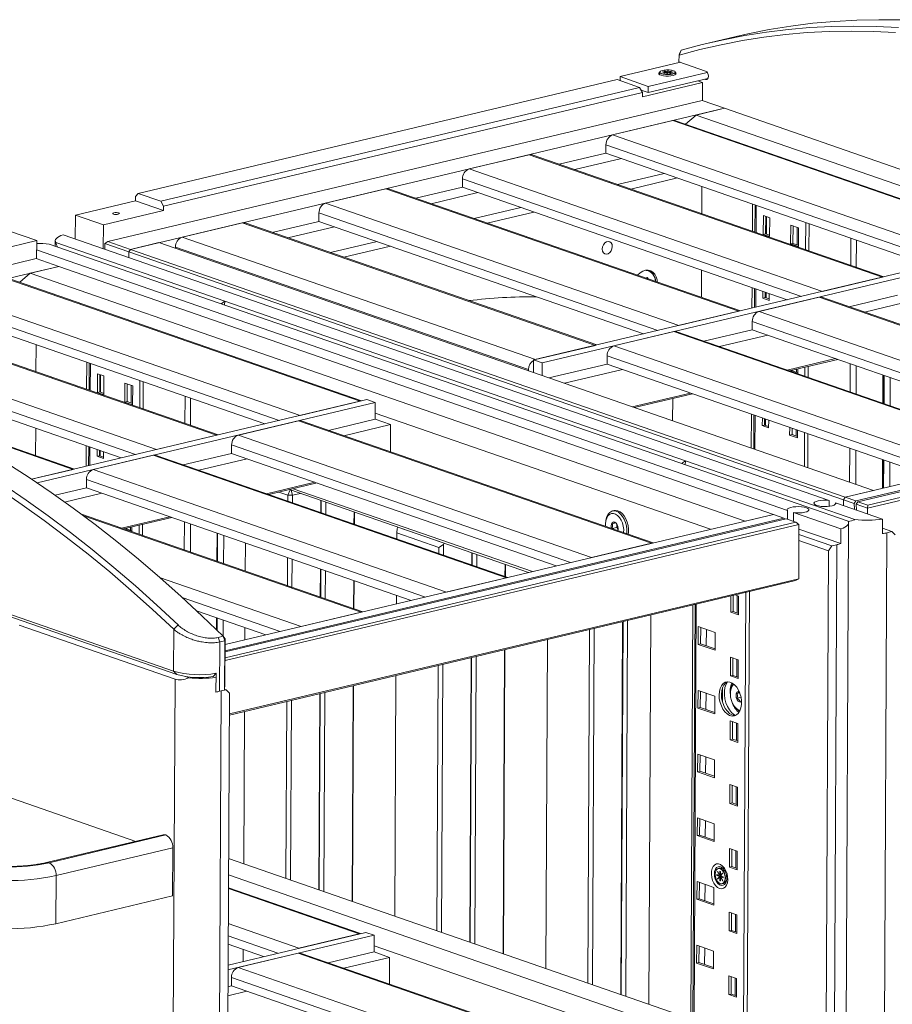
# Model space of a CAD drawing. Header units: millimetres. Extents: x 0 to 420, y 0 to 297.
# Tile 87 of 131: x 285 to 301, y 125 to 143. Entities that reach past the tile are written whole.
import ezdxf

# ---------------------------------------------------------------- set-up
doc = ezdxf.new("R2010")
doc.units = ezdxf.units.MM

msp = doc.modelspace()

# ---------------------------------------------------------------- linework, layer by layer
at = {"color": 7, "linetype": 'Continuous', "lineweight": 18}
for p, q in [((298.431, 143.106), (297.942, 142.989)), ((297.383, 142.761), (297.424, 142.853)), ((297.392, 142.794), (297.383, 142.761)), ((297.392, 142.794), (297.424, 142.853)), ((297.409, 142.632), (296.303, 142.37)), ((297.383, 142.761), (297.382, 142.641)), ((297.382, 142.641), (297.871, 142.472)), ((296.818, 142.191), (297.901, 142.448)), ((297.026, 142.45), (297.026, 142.416)), ((297.037, 142.466), (297.033, 142.463)), ((297.156, 142.454), (297.071, 142.457)), ((297.071, 142.457), (297.071, 142.456)), ((297.071, 142.456), (297.071, 142.457)), ((297.071, 142.456), (297.156, 142.453)), ((297.156, 142.453), (297.097, 142.439)), ((297.097, 142.439), (297.11, 142.435)), ((297.122, 142.475), (297.107, 142.471)), ((297.107, 142.471), (297.156, 142.454)), ((297.11, 142.435), (297.169, 142.449)), ((297.172, 142.458), (297.122, 142.475)), ((297.122, 142.466), (297.122, 142.475)), ((297.156, 142.454), (297.156, 142.446)), ((297.156, 142.446), (297.156, 142.453)), ((297.169, 142.449), (297.162, 142.424)), ((297.162, 142.424), (297.166, 142.424)), ((297.166, 142.424), (297.173, 142.449)), ((297.169, 142.449), (297.169, 142.435)), ((297.179, 142.482), (297.172, 142.458)), ((297.172, 142.444), (297.172, 142.458)), ((297.173, 142.449), (297.223, 142.431)), ((297.176, 142.452), (297.174, 142.448)), ((297.176, 142.458), (297.183, 142.482)), ((297.235, 142.472), (297.176, 142.458)), ((297.176, 142.458), (297.176, 142.448)), ((297.183, 142.482), (297.179, 142.482)), ((297.179, 142.469), (297.179, 142.482)), ((297.238, 142.435), (297.188, 142.452)), ((297.188, 142.452), (297.274, 142.45)), ((297.188, 142.452), (297.188, 142.443)), ((297.189, 142.453), (297.248, 142.467)), ((297.274, 142.451), (297.189, 142.453)), ((297.189, 142.452), (297.189, 142.453)), ((297.223, 142.431), (297.238, 142.435)), ((297.248, 142.467), (297.235, 142.472)), ((297.235, 142.464), (297.235, 142.472)), ((297.274, 142.45), (297.274, 142.451)), ((297.312, 142.461), (297.308, 142.465)), ((297.318, 142.414), (297.318, 142.449)), ((296.249, 142.315), (287.466, 140.23)), ((296.249, 142.315), (296.661, 142.172)), ((296.303, 142.37), (296.302, 142.297)), ((296.303, 142.37), (296.818, 142.191)), ((297.814, 142.263), (296.712, 142.001)), ((296.817, 142.076), (297.913, 142.336)), ((297.728, 142.292), (297.814, 142.263)), ((297.812, 141.93), (297.814, 142.263)), ((297.87, 142.319), (297.858, 142.323)), ((287.878, 140.087), (296.661, 142.172)), ((296.712, 142.078), (287.929, 139.993)), ((296.661, 142.172), (296.712, 142.078)), ((296.689, 142.12), (296.817, 142.076)), ((296.712, 142.001), (296.712, 142.078)), ((296.818, 142.191), (296.817, 142.076)), ((297.805, 141.932), (286.91, 139.346)), ((298.217, 141.789), (297.805, 141.932)), ((298.217, 141.789), (287.322, 139.203)), ((297.697, 141.666), (298.217, 141.789)), ((298.217, 141.789), (311.326, 137.245)), ((297.268, 141.564), (296.166, 141.302)), ((297.268, 141.564), (303.746, 139.318)), ((303.773, 139.325), (297.32, 141.562)), ((297.697, 141.666), (297.503, 141.499)), ((310.806, 137.121), (297.697, 141.666)), ((296.166, 141.302), (302.644, 139.057)), ((296.042, 140.967), (295.187, 140.764)), ((296.043, 141.12), (296.042, 140.967)), ((296.042, 140.967), (301.996, 138.903)), ((294.636, 140.939), (293.534, 140.678)), ((294.636, 140.939), (301.114, 138.694)), ((301.141, 138.7), (294.688, 140.937)), ((296.326, 140.869), (295.471, 140.666)), ((293.534, 140.678), (300.012, 138.432)), ((293.411, 140.495), (293.41, 140.342)), ((297.112, 140.596), (296.257, 140.393)), ((297.353, 140.513), (296.498, 140.31)), ((292.004, 140.315), (290.902, 140.053)), ((292.004, 140.315), (298.482, 138.069)), ((298.509, 138.075), (292.056, 140.312)), ((293.41, 140.342), (292.555, 140.139)), ((293.694, 140.244), (292.839, 140.041)), ((293.41, 140.342), (299.364, 138.278)), ((297.801, 139.858), (297.804, 140.356)), ((287.413, 140.095), (286.312, 139.833)), ((287.414, 140.172), (287.413, 140.095)), ((287.413, 140.095), (287.928, 139.916)), ((287.466, 140.23), (287.414, 140.172)), ((287.466, 140.23), (287.878, 140.087)), ((287.929, 139.993), (287.878, 140.087)), ((287.928, 139.916), (286.827, 139.655)), ((287.929, 139.993), (287.928, 139.916)), ((290.902, 140.053), (297.38, 137.807)), ((294.48, 139.971), (293.625, 139.769)), ((294.721, 139.888), (293.866, 139.685)), ((298.731, 140.035), (298.728, 139.536)), ((298.777, 140.019), (298.774, 139.521)), ((286.312, 139.833), (286.309, 139.393)), ((286.312, 139.833), (286.827, 139.655)), ((290.778, 139.717), (289.923, 139.515)), ((290.779, 139.871), (290.778, 139.717)), ((290.778, 139.717), (296.732, 137.654)), ((298.928, 139.478), (298.93, 139.823)), ((298.93, 139.823), (299.046, 139.782)), ((298.971, 139.488), (298.973, 139.808)), ((298.986, 139.803), (298.985, 139.483)), ((299.046, 139.782), (299.044, 139.438)), ((285.087, 139.543), (285.603, 139.364)), ((286.827, 139.655), (286.824, 139.215)), ((289.372, 139.69), (288.27, 139.428)), ((289.372, 139.69), (295.85, 137.444)), ((295.877, 137.451), (289.424, 139.688)), ((291.062, 139.619), (290.207, 139.416)), ((299.43, 139.304), (299.432, 139.649)), ((299.432, 139.649), (299.574, 139.599)), ((299.473, 139.314), (299.475, 139.634)), ((299.549, 139.608), (299.547, 139.288)), ((299.574, 139.599), (299.572, 139.255)), ((299.768, 139.676), (299.765, 139.177)), ((285.603, 139.364), (284.501, 139.103)), ((285.601, 139.031), (285.603, 139.364)), ((285.943, 139.36), (285.943, 139.261)), ((286.086, 139.471), (300.138, 134.599)), ((286.91, 139.346), (286.853, 139.309)), ((286.91, 139.346), (287.322, 139.203)), ((288.27, 139.428), (294.748, 137.183)), ((291.848, 139.347), (290.993, 139.144)), ((303.868, 139.348), (294.717, 137.176)), ((298.971, 139.488), (298.928, 139.478)), ((299.044, 139.438), (298.928, 139.478)), ((299.044, 139.463), (298.971, 139.488)), ((300.531, 138.911), (300.534, 139.41)), ((300.637, 139.374), (300.634, 138.876)), ((285.602, 139.192), (299.373, 134.418)), ((285.83, 139.3), (288.933, 138.224)), ((285.953, 139.329), (289.056, 138.253)), ((287.291, 139.157), (286.853, 139.309)), ((286.853, 139.205), (286.853, 139.309)), ((287.291, 139.157), (287.29, 139.053)), ((287.322, 139.203), (287.291, 139.157)), ((300.4, 134.613), (287.291, 139.157)), ((287.842, 139.327), (287.322, 139.203)), ((287.322, 139.203), (300.431, 134.659)), ((300.951, 134.782), (287.842, 139.327)), ((288.147, 139.246), (294.625, 137)), ((288.147, 139.246), (288.147, 139.221)), ((292.089, 139.263), (291.234, 139.06)), ((304.023, 139.294), (294.872, 137.122)), ((299.473, 139.314), (299.43, 139.304)), ((299.572, 139.255), (299.43, 139.304)), ((299.572, 139.28), (299.473, 139.314)), ((285.594, 139.034), (279.369, 137.556)), ((286.006, 138.891), (285.594, 139.034)), ((286.006, 138.891), (279.922, 137.447)), ((285.485, 138.767), (286.006, 138.891)), ((286.006, 138.891), (299.115, 134.346)), ((297.793, 138.323), (297.796, 138.822)), ((285.057, 138.666), (291.534, 136.42)), ((291.561, 136.426), (285.109, 138.663)), ((285.485, 138.767), (285.291, 138.6)), ((298.595, 134.223), (285.485, 138.767)), ((296.791, 138.683), (296.784, 138.673)), ((296.825, 138.659), (296.799, 138.685)), ((301.114, 138.694), (300.012, 138.432)), ((298.723, 138.5), (298.721, 138.126)), ((298.769, 138.485), (298.767, 138.137)), ((283.955, 138.404), (290.433, 136.159)), ((289.056, 138.253), (288.984, 138.207)), ((289.049, 138.184), (289.056, 138.253)), ((289.056, 138.253), (297.503, 135.325)), ((299.952, 138.328), (298.85, 138.066)), ((298.922, 138.309), (298.923, 138.431)), ((298.965, 138.32), (298.922, 138.309)), ((299.038, 138.269), (298.922, 138.309)), ((298.965, 138.32), (298.965, 138.416)), ((299.038, 138.294), (298.965, 138.32)), ((298.979, 138.412), (298.979, 138.315)), ((299.039, 138.391), (299.038, 138.269)), ((299.952, 138.328), (306.429, 136.082)), ((306.457, 136.089), (300.004, 138.326)), ((301.389, 138.363), (300.503, 138.153)), ((301.672, 138.265), (300.787, 138.054)), ((288.933, 138.224), (297.381, 135.296)), ((282.425, 138.041), (288.902, 135.795)), ((288.929, 135.802), (282.477, 138.039)), ((283.831, 138.068), (289.784, 136.005)), ((298.482, 138.069), (297.38, 137.807)), ((298.85, 138.066), (305.328, 135.821)), ((281.323, 137.779), (287.801, 135.534)), ((298.726, 137.731), (297.841, 137.521)), ((298.727, 137.884), (298.726, 137.731)), ((298.726, 137.731), (304.68, 135.667)), ((297.29, 137.696), (296.188, 137.434)), ((297.29, 137.696), (303.767, 135.45)), ((303.794, 135.457), (297.341, 137.694)), ((299.01, 137.633), (298.124, 137.422)), ((281.199, 137.444), (287.152, 135.38)), ((285.59, 136.959), (285.593, 137.458)), ((295.85, 137.444), (294.748, 137.183)), ((296.188, 137.434), (302.665, 135.189)), ((294.716, 136.944), (294.717, 137.176)), ((294.717, 137.176), (294.872, 137.122)), ((296.065, 137.252), (296.064, 137.099)), ((299.369, 136.991), (300.254, 137.201)), ((300.294, 137.187), (299.409, 136.977)), ((311.326, 137.245), (300.431, 134.659)), ((311.519, 137.178), (300.624, 134.592)), ((286.52, 137.136), (286.517, 136.638)), ((286.565, 137.121), (286.563, 136.622)), ((294.625, 137), (294.624, 136.975)), ((294.872, 137.122), (294.871, 136.89)), ((296.064, 137.099), (294.998, 136.846)), ((296.347, 137.001), (295.281, 136.748)), ((296.064, 137.099), (302.017, 135.035)), ((299.461, 136.977), (299.461, 136.99)), ((299.536, 137.007), (299.535, 136.951)), ((299.56, 137.013), (299.56, 136.925)), ((299.754, 137.059), (299.753, 136.858)), ((300.519, 136.592), (300.522, 137.108)), ((300.632, 136.553), (300.634, 137.069)), ((311.558, 137.164), (300.663, 134.578)), ((311.794, 137.062), (300.838, 134.461)), ((300.843, 134.516), (311.738, 137.102)), ((286.717, 136.579), (286.719, 136.924)), ((286.719, 136.924), (286.835, 136.884)), ((286.76, 136.59), (286.761, 136.909)), ((286.775, 136.905), (286.773, 136.585)), ((286.835, 136.884), (286.833, 136.539)), ((299.418, 136.974), (299.418, 136.979)), ((299.461, 136.977), (299.43, 136.97)), ((299.56, 136.943), (299.461, 136.977)), ((301.12, 136.384), (301.123, 136.9)), ((301.132, 136.897), (301.129, 136.38)), ((301.143, 136.376), (301.146, 136.892)), ((301.256, 136.337), (301.258, 136.853)), ((287.219, 136.405), (287.221, 136.75)), ((287.221, 136.75), (287.363, 136.701)), ((287.262, 136.416), (287.264, 136.735)), ((287.338, 136.71), (287.336, 136.39)), ((287.363, 136.701), (287.361, 136.356)), ((287.556, 136.777), (287.554, 136.279)), ((291.657, 136.449), (285.509, 134.99)), ((286.76, 136.59), (286.717, 136.579)), ((286.833, 136.539), (286.717, 136.579)), ((286.833, 136.564), (286.76, 136.59)), ((288.32, 136.013), (288.323, 136.511)), ((288.426, 136.476), (288.423, 135.977)), ((291.657, 136.449), (291.811, 136.396)), ((296.526, 136.316), (297.592, 136.569)), ((297.632, 136.555), (296.566, 136.302)), ((297.266, 136.06), (297.268, 136.469)), ((273.843, 136.419), (288.111, 131.472)), ((288.172, 131.41), (273.904, 136.357)), ((291.811, 136.396), (285.609, 134.923)), ((287.262, 136.416), (287.219, 136.405)), ((287.361, 136.356), (287.219, 136.405)), ((287.361, 136.381), (287.262, 136.416)), ((291.534, 136.42), (290.433, 136.159)), ((291.811, 136.396), (291.81, 136.089)), ((286.297, 135.177), (283.577, 136.12)), ((291.81, 136.089), (290.955, 135.886)), ((291.81, 136.204), (297.96, 134.072)), ((291.81, 136.089), (292.093, 135.991)), ((298.711, 136.181), (298.708, 135.56)), ((298.757, 136.165), (298.753, 135.544)), ((298.91, 135.973), (298.911, 136.112)), ((298.953, 135.983), (298.953, 136.097)), ((298.967, 136.092), (298.967, 135.978)), ((285.582, 135.425), (285.585, 135.923)), ((290.403, 136.061), (289.302, 135.8)), ((290.403, 136.061), (296.881, 133.816)), ((296.908, 133.822), (290.455, 136.059)), ((292.093, 135.991), (291.238, 135.788)), ((292.093, 135.991), (292.09, 135.492)), ((298.953, 135.983), (298.91, 135.973)), ((299.026, 135.933), (298.91, 135.973)), ((299.026, 135.958), (298.953, 135.983)), ((299.027, 136.072), (299.026, 135.933)), ((299.412, 135.799), (299.413, 135.938)), ((299.455, 135.809), (299.456, 135.923)), ((288.902, 135.795), (287.801, 135.534)), ((289.302, 135.8), (295.779, 133.554)), ((299.455, 135.809), (299.412, 135.799)), ((299.554, 135.749), (299.412, 135.799)), ((299.554, 135.774), (299.455, 135.809)), ((299.53, 135.897), (299.529, 135.783)), ((299.555, 135.889), (299.554, 135.749)), ((299.748, 135.822), (299.744, 135.2)), ((286.512, 135.602), (286.51, 135.227)), ((286.557, 135.586), (286.556, 135.238)), ((289.178, 135.618), (289.178, 135.464)), ((300.511, 134.935), (300.514, 135.556)), ((287.741, 135.429), (286.639, 135.168)), ((286.711, 135.411), (286.711, 135.533)), ((286.754, 135.421), (286.711, 135.411)), ((286.827, 135.371), (286.711, 135.411)), ((286.754, 135.421), (286.754, 135.518)), ((286.827, 135.396), (286.754, 135.421)), ((286.768, 135.513), (286.767, 135.416)), ((286.827, 135.493), (286.827, 135.371)), ((287.741, 135.429), (294.218, 133.184)), ((294.245, 133.19), (287.792, 135.427)), ((289.178, 135.464), (288.292, 135.254)), ((289.461, 135.366), (288.575, 135.156)), ((289.178, 135.464), (295.131, 133.4)), ((300.623, 134.896), (300.626, 135.517)), ((297.381, 135.296), (300.484, 134.22)), ((297.503, 135.325), (297.431, 135.278)), ((297.497, 135.256), (297.503, 135.325)), ((297.503, 135.325), (300.606, 134.249)), ((301.112, 134.82), (301.115, 135.348)), ((301.124, 135.344), (301.121, 134.822)), ((301.135, 134.826), (301.138, 135.34)), ((301.248, 134.852), (301.25, 135.301)), ((286.27, 135.171), (285.509, 134.99)), ((286.639, 135.168), (293.116, 132.922)), ((286.515, 134.832), (285.94, 134.696)), ((286.516, 134.986), (286.515, 134.832)), ((286.515, 134.832), (292.468, 132.769)), ((289.82, 134.724), (290.706, 134.935)), ((290.745, 134.921), (289.86, 134.711)), ((286.798, 134.734), (286.115, 134.572)), ((290.044, 134.754), (290.21, 134.697)), ((290.21, 134.697), (290.209, 134.59)), ((290.21, 134.697), (290.25, 134.796)), ((290.21, 134.697), (290.294, 134.695)), ((290.25, 134.796), (290.237, 134.8)), ((290.237, 134.8), (294.622, 133.28)), ((290.27, 134.789), (290.294, 134.695)), ((290.294, 134.695), (290.293, 134.56)), ((290.294, 134.695), (290.441, 134.729)), ((294.693, 133.296), (290.307, 134.817)), ((300.4, 134.613), (300.431, 134.659)), ((300.951, 134.782), (300.431, 134.659)), ((300.431, 134.659), (300.624, 134.592)), ((290.813, 134.6), (290.812, 134.38)), ((290.82, 134.598), (290.819, 134.378)), ((290.905, 134.569), (290.904, 134.349)), ((300.137, 134.494), (300.138, 134.599)), ((300.25, 134.56), (301.116, 134.26)), ((300.25, 134.56), (300.25, 134.532)), ((300.4, 134.509), (300.4, 134.613)), ((300.595, 134.545), (300.4, 134.613)), ((300.624, 134.592), (300.595, 134.545)), ((300.595, 134.545), (300.601, 134.439)), ((300.634, 134.532), (300.663, 134.578)), ((300.838, 134.461), (300.634, 134.532)), ((300.64, 134.425), (300.634, 134.532)), ((300.663, 134.578), (300.843, 134.516)), ((300.838, 134.461), (300.843, 134.516)), ((291.583, 132.558), (286.423, 134.347)), ((287.157, 134.092), (288.043, 134.303)), ((288.083, 134.289), (287.197, 134.079)), ((299.115, 134.346), (289.06, 131.96)), ((291.424, 134.389), (291.422, 134.169)), ((291.431, 134.386), (291.43, 134.166)), ((296.194, 134.415), (296.163, 134.408)), ((298.595, 134.223), (299.115, 134.346)), ((299.308, 134.279), (299.115, 134.346)), ((299.372, 134.257), (299.373, 134.418)), ((299.485, 134.379), (299.484, 134.218)), ((299.485, 134.379), (300.351, 134.079)), ((300.838, 134.461), (300.837, 134.357)), ((287.324, 134.109), (287.324, 134.053)), ((287.349, 134.115), (287.349, 134.026)), ((287.543, 134.161), (287.542, 133.959)), ((288.308, 133.694), (288.311, 134.21)), ((288.421, 133.655), (288.423, 134.171)), ((289.059, 131.719), (299.527, 134.203)), ((299.583, 134.163), (289.059, 131.665)), ((299.308, 134.279), (289.06, 131.847)), ((299.347, 134.266), (289.06, 131.824)), ((292.229, 134.11), (292.213, 134.087)), ((293.078, 133.815), (292.229, 134.11)), ((296.048, 134.263), (296.042, 134.236)), ((296.241, 134.107), (296.155, 134.087)), ((296.221, 134.189), (296.158, 134.174)), ((296.243, 134.169), (296.241, 134.107)), ((296.241, 134.107), (296.266, 134.075)), ((299.327, 134.261), (299.308, 134.279)), ((299.527, 134.203), (299.347, 134.266)), ((299.583, 134.163), (299.527, 134.203)), ((299.583, 134.163), (299.578, 133.167)), ((300.378, 111.971), (300.493, 134.189)), ((301.116, 134.26), (301.115, 133.992)), ((287.207, 134.075), (287.207, 134.081)), ((287.25, 134.079), (287.218, 134.071)), ((287.25, 134.079), (287.25, 134.091)), ((287.349, 134.044), (287.25, 134.079)), ((288.909, 133.485), (288.911, 134.002)), ((288.921, 133.998), (288.918, 133.482)), ((289.031, 133.443), (289.033, 133.959)), ((292.206, 134.005), (292.205, 133.898)), ((292.213, 134.087), (292.206, 134.005)), ((292.206, 134.005), (292.978, 133.737)), ((296.155, 134.087), (296.162, 134.081)), ((300.186, 133.769), (299.582, 133.978)), ((299.583, 134.076), (300.349, 133.81)), ((300.351, 134.079), (300.349, 133.81)), ((301.288, 134.03), (301.115, 134.09)), ((301.288, 134.03), (301.196, 134.008)), ((301.349, 133.968), (301.288, 134.03)), ((289.431, 133.821), (289.428, 133.305)), ((292.978, 133.737), (293.063, 133.792)), ((293.063, 133.792), (293.062, 133.6)), ((293.063, 133.792), (293.078, 133.815)), ((296.881, 133.816), (295.779, 133.554)), ((299.582, 133.866), (300.125, 133.677)), ((300.125, 133.677), (300.186, 133.769)), ((300.278, 133.79), (300.163, 111.572)), ((300.186, 133.769), (300.278, 133.79)), ((292.978, 133.737), (292.978, 133.63)), ((293.582, 133.64), (293.581, 133.421)), ((293.589, 133.638), (293.588, 133.418)), ((293.673, 133.609), (293.672, 133.389)), ((300.01, 111.612), (300.125, 133.677)), ((290.204, 133.554), (290.201, 133.037)), ((290.288, 133.524), (290.285, 133.008)), ((294.192, 133.429), (294.191, 133.209)), ((294.199, 133.426), (294.198, 133.207)), ((290.807, 133.345), (290.804, 132.828)), ((290.814, 133.342), (290.811, 132.826)), ((290.898, 133.313), (290.896, 132.796)), ((289.136, 130.689), (299.578, 133.167)), ((299.521, 133.131), (289.136, 130.666)), ((291.417, 133.133), (291.414, 132.617)), ((291.424, 133.13), (291.421, 132.614)), ((294.218, 133.184), (293.116, 132.922)), ((299.578, 133.167), (299.521, 133.131)), ((287.421, 128.352), (274.139, 132.957)), ((292.2, 132.862), (292.199, 132.705)), ((298.332, 132.553), (298.334, 132.849)), ((298.375, 132.563), (298.377, 132.859)), ((298.417, 132.869), (298.476, 132.848)), ((298.45, 132.857), (298.448, 132.538)), ((298.476, 132.848), (298.474, 132.504)), ((298.676, 132.93), (298.634, 124.742)), ((297.636, 132.683), (297.597, 125.101)), ((297.676, 132.693), (297.636, 125.088)), ((288.536, 132.577), (289.806, 132.137)), ((291.556, 132.552), (290.454, 132.29)), ((296.868, 132.501), (296.831, 125.367)), ((298.375, 132.563), (298.332, 132.553)), ((298.474, 132.504), (298.332, 132.553)), ((298.474, 132.529), (298.375, 132.563)), ((288.141, 131.326), (285.282, 132.317)), ((288.115, 132.24), (288.196, 132.319)), ((288.902, 132.227), (288.903, 132.449)), ((288.913, 132.446), (288.912, 132.217)), ((289.024, 132.107), (289.025, 132.407)), ((296.349, 132.378), (296.313, 125.546)), ((296.356, 132.379), (296.321, 125.544)), ((296.441, 132.399), (296.405, 125.514)), ((288.111, 131.472), (288.115, 132.24)), ((289.423, 132.269), (289.422, 132.045)), ((295.744, 132.234), (295.71, 125.755)), ((295.829, 132.254), (295.795, 125.726)), ((297.736, 131.963), (297.737, 132.289)), ((297.737, 132.289), (298.047, 132.182)), ((297.779, 131.973), (297.78, 132.274)), ((297.884, 132.238), (297.883, 131.937)), ((298.047, 132.182), (298.045, 131.856)), ((288.928, 132.089), (289.02, 132.111)), ((288.959, 132.008), (288.928, 132.089)), ((288.959, 132.008), (288.955, 131.103)), ((289.051, 132.03), (288.959, 132.008)), ((289.02, 132.111), (289.051, 132.03)), ((289.02, 132.111), (289.061, 132.062)), ((289.046, 131.124), (289.051, 132.03)), ((289.051, 132.03), (289.061, 132.062)), ((289.061, 132.062), (289.056, 131.233)), ((294.969, 132.05), (294.938, 126.023)), ((297.779, 131.973), (297.736, 131.963)), ((298.045, 131.856), (297.736, 131.963)), ((298.045, 131.881), (297.779, 131.973)), ((294.184, 131.864), (294.155, 126.294)), ((294.191, 131.865), (294.162, 126.292)), ((292.967, 131.575), (292.942, 126.715)), ((293.052, 131.595), (293.026, 126.686)), ((293.572, 131.718), (293.545, 126.506)), ((293.579, 131.72), (293.552, 126.503)), ((293.664, 131.74), (293.636, 126.474)), ((298.326, 131.384), (298.328, 131.729)), ((298.328, 131.729), (298.47, 131.68)), ((298.369, 131.394), (298.371, 131.714)), ((298.444, 131.689), (298.442, 131.369)), ((298.47, 131.68), (298.468, 131.335)), ((288.172, 131.41), (288.111, 131.472)), ((288.892, 131.434), (288.839, 131.375)), ((288.89, 131.089), (288.892, 131.434)), ((298.369, 131.394), (298.326, 131.384)), ((298.468, 131.36), (298.369, 131.394)), ((288.026, 109.261), (288.141, 131.326)), ((288.331, 131.373), (288.395, 131.351)), ((289.046, 131.124), (289.056, 131.233)), ((292.192, 131.391), (292.169, 126.983)), ((298.468, 131.335), (298.326, 131.384)), ((288.985, 131.11), (288.87, 108.891)), ((288.886, 131.091), (288.89, 131.089)), ((288.955, 131.103), (289.046, 131.124)), ((289.077, 131.132), (288.985, 131.11)), ((289.023, 109.004), (289.138, 131.07)), ((289.077, 131.132), (289.048, 131.142)), ((289.138, 131.07), (289.077, 131.132)), ((290.795, 131.059), (290.776, 127.466)), ((290.802, 131.061), (290.783, 127.463)), ((290.887, 131.081), (290.868, 127.434)), ((291.407, 131.205), (291.386, 127.254)), ((291.414, 131.206), (291.394, 127.252)), ((297.73, 130.795), (297.731, 131.12)), ((297.731, 131.12), (298.04, 131.013)), ((297.773, 130.805), (297.774, 131.106)), ((297.878, 131.07), (297.876, 130.769)), ((298.183, 131.173), (298.182, 130.901)), ((298.323, 131.062), (298.322, 131.098)), ((298.338, 131.157), (298.332, 131.13)), ((298.495, 131.076), (298.446, 131.065)), ((290.19, 130.916), (290.173, 127.675)), ((290.275, 130.936), (290.257, 127.645)), ((298.04, 131.013), (298.039, 130.688)), ((298.52, 130.993), (298.447, 130.976)), ((298.499, 130.915), (298.525, 130.927)), ((289.415, 130.732), (289.4, 127.943)), ((297.773, 130.805), (297.73, 130.795)), ((298.039, 130.688), (297.73, 130.795)), ((298.039, 130.713), (297.773, 130.805)), ((298.407, 130.817), (298.424, 130.796)), ((298.32, 130.216), (298.322, 130.561)), ((298.322, 130.561), (298.464, 130.512)), ((298.363, 130.226), (298.365, 130.546)), ((298.438, 130.521), (298.436, 130.201)), ((298.464, 130.512), (298.462, 130.167)), ((298.363, 130.226), (298.32, 130.216)), ((298.462, 130.167), (298.32, 130.216)), ((298.462, 130.192), (298.363, 130.226)), ((297.724, 129.626), (297.725, 129.952)), ((297.725, 129.952), (298.034, 129.845)), ((297.766, 129.637), (297.768, 129.937)), ((297.872, 129.901), (297.87, 129.601)), ((298.034, 129.845), (298.033, 129.519)), ((297.766, 129.637), (297.724, 129.626)), ((298.033, 129.519), (297.724, 129.626)), ((298.033, 129.544), (297.766, 129.637)), ((298.314, 129.048), (298.316, 129.392)), ((298.316, 129.392), (298.458, 129.343)), ((298.357, 129.058), (298.359, 129.377)), ((298.431, 129.352), (298.43, 129.032)), ((298.458, 129.343), (298.456, 128.998)), ((298.357, 129.058), (298.314, 129.048)), ((298.456, 128.998), (298.314, 129.048)), ((298.456, 129.023), (298.357, 129.058)), ((297.718, 128.458), (297.719, 128.784)), ((297.719, 128.784), (298.028, 128.676)), ((297.76, 128.468), (297.762, 128.769)), ((297.866, 128.733), (297.864, 128.432)), ((298.028, 128.676), (298.027, 128.351)), ((287.924, 128.472), (285.781, 127.963)), ((287.971, 128.469), (285.829, 127.96)), ((285.829, 127.96), (287.971, 128.469)), ((287.971, 128.469), (287.971, 128.469)), ((297.76, 128.468), (297.718, 128.458)), ((298.027, 128.351), (297.718, 128.458)), ((298.027, 128.376), (297.76, 128.468)), ((288.099, 128.232), (285.957, 127.724)), ((288.099, 128.232), (288.094, 127.351)), ((298.308, 127.879), (298.31, 128.224)), ((298.31, 128.224), (298.451, 128.175)), ((298.351, 127.889), (298.353, 128.209)), ((298.425, 128.184), (298.424, 127.864)), ((298.451, 128.175), (298.45, 127.83)), ((289.122, 128.039), (299.096, 124.582)), ((298.05, 127.787), (298.05, 127.784)), ((298.092, 127.801), (298.09, 127.798)), ((298.093, 127.799), (298.09, 127.798)), ((298.09, 127.798), (298.129, 127.727)), ((298.131, 127.729), (298.092, 127.801)), ((298.134, 127.864), (298.107, 127.857)), ((298.144, 127.798), (298.131, 127.803)), ((298.131, 127.803), (298.131, 127.729)), ((298.144, 127.724), (298.144, 127.798)), ((298.351, 127.889), (298.308, 127.879)), ((298.45, 127.83), (298.308, 127.879)), ((298.45, 127.855), (298.351, 127.889)), ((285.957, 127.724), (285.952, 126.843)), ((298.575, 124.458), (289.12, 127.736)), ((297.711, 127.29), (297.713, 127.615)), ((297.713, 127.615), (298.022, 127.508)), ((298.079, 127.744), (298.079, 127.725)), ((298.129, 127.727), (298.079, 127.744)), ((298.11, 127.732), (298.079, 127.725)), ((298.079, 127.725), (298.129, 127.708)), ((298.129, 127.708), (298.09, 127.663)), ((298.096, 127.664), (298.09, 127.663)), ((298.09, 127.663), (298.091, 127.66)), ((298.09, 127.613), (298.092, 127.611)), ((298.091, 127.66), (298.131, 127.704)), ((298.11, 127.733), (298.11, 127.732)), ((298.11, 127.732), (298.161, 127.714)), ((298.144, 127.73), (298.129, 127.727)), ((298.129, 127.708), (298.144, 127.711)), ((298.131, 127.704), (298.13, 127.63)), ((298.143, 127.633), (298.13, 127.63)), ((298.13, 127.63), (298.143, 127.626)), ((298.131, 127.729), (298.144, 127.732)), ((298.146, 127.708), (298.131, 127.704)), ((298.144, 127.711), (298.14, 127.706)), ((298.143, 127.626), (298.144, 127.7)), ((298.183, 127.769), (298.144, 127.724)), ((298.144, 127.732), (298.144, 127.731)), ((298.15, 127.726), (298.144, 127.724)), ((298.144, 127.711), (298.146, 127.711)), ((298.144, 127.7), (298.182, 127.628)), ((298.144, 127.7), (298.146, 127.7)), ((298.161, 127.706), (298.145, 127.702)), ((298.184, 127.63), (298.145, 127.702)), ((298.145, 127.702), (298.195, 127.685)), ((298.146, 127.721), (298.185, 127.766)), ((298.195, 127.704), (298.146, 127.721)), ((298.161, 127.714), (298.146, 127.711)), ((298.146, 127.711), (298.146, 127.708)), ((298.174, 127.71), (298.159, 127.706)), ((298.159, 127.706), (298.161, 127.706)), ((298.159, 127.705), (298.159, 127.706)), ((298.161, 127.714), (298.161, 127.707)), ((298.174, 127.71), (298.195, 127.702)), ((298.182, 127.628), (298.184, 127.63)), ((298.185, 127.766), (298.183, 127.769)), ((298.195, 127.685), (298.195, 127.704)), ((291.542, 126.662), (289.119, 127.502)), ((297.754, 127.3), (297.756, 127.6)), ((297.86, 127.564), (297.858, 127.264)), ((298.022, 127.508), (298.021, 127.182)), ((298.174, 127.573), (298.202, 127.58)), ((285.952, 126.843), (288.094, 127.351)), ((297.754, 127.3), (297.711, 127.29)), ((298.021, 127.182), (297.711, 127.29)), ((298.021, 127.207), (297.754, 127.3)), ((298.302, 126.711), (298.304, 127.056)), ((298.304, 127.056), (298.445, 127.006)), ((298.345, 126.721), (298.346, 127.041)), ((298.419, 127.015), (298.418, 126.696)), ((298.445, 127.006), (298.444, 126.662)), ((298.345, 126.721), (298.302, 126.711)), ((298.444, 126.662), (298.302, 126.711)), ((298.444, 126.687), (298.345, 126.721)), ((291.792, 126.631), (289.111, 125.995)), ((291.638, 126.684), (289.112, 126.085)), ((291.515, 126.655), (290.413, 126.394)), ((291.638, 126.684), (291.792, 126.631)), ((291.792, 126.631), (291.79, 126.324)), ((289.114, 126.466), (289.765, 126.24)), ((289.392, 126.369), (289.391, 126.151)), ((291.791, 126.439), (297.941, 124.307)), ((297.705, 126.121), (297.707, 126.447)), ((297.707, 126.447), (298.016, 126.34)), ((297.748, 126.131), (297.75, 126.432)), ((297.854, 126.396), (297.852, 126.095)), ((298.016, 126.34), (298.014, 126.014)), ((290.4, 126.3), (289.298, 126.039)), ((290.4, 126.3), (296.877, 124.055)), ((296.904, 124.061), (290.451, 126.298)), ((291.79, 126.324), (290.951, 126.125)), ((292.074, 126.226), (291.234, 126.027)), ((291.79, 126.324), (292.074, 126.226)), ((292.074, 126.226), (292.071, 125.737)), ((289.298, 126.039), (295.775, 123.793)), ((297.748, 126.131), (297.705, 126.121)), ((298.014, 126.014), (297.705, 126.121)), ((298.015, 126.039), (297.748, 126.131)), ((289.175, 125.857), (289.174, 125.703)), ((298.296, 125.542), (298.298, 125.887)), ((298.298, 125.887), (298.439, 125.838)), ((298.339, 125.552), (298.34, 125.872)), ((298.413, 125.847), (298.412, 125.527)), ((298.439, 125.838), (298.437, 125.493)), ((289.174, 125.703), (289.11, 125.688)), ((289.174, 125.703), (295.127, 123.639)), ((289.457, 125.605), (289.109, 125.522)), ((298.339, 125.552), (298.296, 125.542)), ((298.437, 125.493), (298.296, 125.542)), ((298.438, 125.518), (298.339, 125.552))]:
    msp.add_line(p, q, dxfattribs=at)
at = {"color": 8, "linetype": 'Continuous', "lineweight": 18}
for p, q in [((297.906, 142.327), (297.87, 142.319)), ((296.043, 141.12), (302.259, 138.966)), ((293.411, 140.495), (299.627, 138.341)), ((298.799, 140.011), (298.797, 139.513)), ((290.779, 139.871), (296.995, 137.716)), ((299.706, 139.697), (299.703, 139.198)), ((296.796, 138.686), (296.799, 138.685)), ((298.791, 138.477), (298.79, 138.142)), ((283.832, 138.222), (290.047, 136.067)), ((298.727, 137.884), (304.942, 135.729)), ((281.2, 137.597), (287.415, 135.442)), ((296.065, 137.252), (302.28, 135.097)), ((286.588, 137.113), (286.585, 136.614)), ((299.692, 137.044), (299.691, 136.879)), ((287.495, 136.798), (287.492, 136.3)), ((298.779, 136.157), (298.776, 135.536)), ((283.674, 136.071), (286.27, 135.171)), ((299.686, 135.843), (299.683, 135.222)), ((286.58, 135.578), (286.578, 135.244)), ((289.178, 135.618), (295.394, 133.463)), ((286.516, 134.986), (292.731, 132.831)), ((286.463, 134.317), (291.556, 132.552)), ((287.481, 134.146), (287.48, 133.981)), ((301.196, 134.008), (301.147, 124.536)), ((287.857, 133.191), (290.454, 132.29)), ((298.608, 132.914), (298.565, 124.765)), ((288.27, 132.822), (290.069, 132.199)), ((297.698, 132.698), (297.659, 125.08)), ((289.119, 127.486), (291.515, 126.655)), ((289.116, 126.844), (290.413, 126.394)), ((289.115, 126.619), (290.028, 126.302)), ((289.175, 125.857), (295.39, 123.702))]:
    msp.add_line(p, q, dxfattribs=at)
at = {"color": 7, "linetype": 'Continuous', "lineweight": 18, "flags": 128}
for points in [[(301.459, 143.408), (301.05, 143.414), (300.642, 143.405), (300.237, 143.383), (299.834, 143.347), (299.434, 143.296), (299.036, 143.232), (298.642, 143.153), (298.431, 143.106)], [(301.354, 143.177), (300.947, 143.197), (300.541, 143.204), (300.137, 143.197), (299.736, 143.176), (299.336, 143.142), (298.94, 143.093), (298.546, 143.031), (298.155, 142.955), (297.767, 142.865), (297.383, 142.761)], [(297.424, 142.853), (297.809, 142.957), (298.198, 143.047), (298.59, 143.123), (298.985, 143.186), (299.383, 143.235), (299.783, 143.269), (300.186, 143.29), (300.591, 143.297), (300.998, 143.291), (301.406, 143.27)], [(297.275, 142.39), (297.235, 142.383), (297.188, 142.38), (297.141, 142.381), (297.096, 142.385), (297.058, 142.394), (297.03, 142.405), (297.015, 142.418), (297.013, 142.432), (297.026, 142.445), (297.026, 142.445)], [(297.026, 142.416), (297.026, 142.413), (297.031, 142.404)], [(297.312, 142.461), (297.318, 142.452), (297.314, 142.439), (297.296, 142.427), (297.266, 142.417), (297.227, 142.41), (297.183, 142.407), (297.137, 142.409), (297.095, 142.414), (297.061, 142.423), (297.037, 142.434), (297.027, 142.447), (297.031, 142.46), (297.033, 142.463)], [(297.281, 142.479), (297.245, 142.488), (297.202, 142.493), (297.155, 142.494), (297.11, 142.49), (297.072, 142.483), (297.045, 142.472), (297.031, 142.459), (297.033, 142.446), (297.05, 142.433), (297.08, 142.423), (297.12, 142.415), (297.166, 142.412), (297.212, 142.414), (297.254, 142.419), (297.288, 142.429), (297.308, 142.441), (297.314, 142.454), (297.305, 142.467), (297.281, 142.479)], [(297.318, 142.444), (297.324, 142.44), (297.332, 142.426), (297.326, 142.412), (297.307, 142.4), (297.275, 142.39)], [(297.313, 142.403), (297.314, 142.404), (297.318, 142.414)], [(297.871, 142.472), (297.891, 142.459), (297.908, 142.437), (297.919, 142.408), (297.922, 142.377), (297.918, 142.349), (297.907, 142.328), (297.89, 142.318), (297.87, 142.319)], [(287.097, 139.847), (287.077, 139.844), (287.054, 139.843), (287.031, 139.845), (287.013, 139.85), (287.002, 139.855), (286.999, 139.862), (287.006, 139.869), (287.02, 139.874), (287.041, 139.877), (287.064, 139.878), (287.086, 139.876), (287.105, 139.871), (287.116, 139.865), (287.119, 139.859), (287.112, 139.852), (287.097, 139.847)], [(286.086, 139.471), (286.046, 139.456), (286.012, 139.44), (285.985, 139.422), (285.964, 139.404), (285.95, 139.386), (285.944, 139.367), (285.945, 139.348), (285.953, 139.329)], [(296.159, 139.254), (296.154, 139.292), (296.138, 139.323), (296.114, 139.343), (296.084, 139.349), (296.052, 139.342), (296.022, 139.321), (295.997, 139.289), (295.981, 139.251), (295.975, 139.21), (295.981, 139.172), (295.996, 139.142), (296.021, 139.122), (296.051, 139.115), (296.082, 139.123), (296.113, 139.144), (296.137, 139.175), (296.153, 139.213), (296.159, 139.254)], [(296.984, 138.604), (296.98, 138.645), (296.964, 138.7), (296.939, 138.747), (296.905, 138.784), (296.864, 138.809), (296.818, 138.821), (296.769, 138.82), (296.719, 138.804), (296.672, 138.776), (296.628, 138.737), (296.621, 138.73)], [(296.799, 138.685), (296.798, 138.686), (296.797, 138.686), (296.796, 138.686), (296.795, 138.686), (296.794, 138.686), (296.793, 138.685), (296.792, 138.684), (296.791, 138.683)], [(289.02, 132.111), (288.637, 132.481), (288.251, 132.84), (287.861, 133.187), (287.468, 133.523), (287.072, 133.847), (286.674, 134.158), (286.273, 134.458), (285.869, 134.745), (285.464, 135.02), (285.056, 135.282)], [(285.002, 134.885), (285.41, 134.608), (285.816, 134.317), (286.22, 134.015), (286.621, 133.699), (287.019, 133.372), (287.415, 133.033), (287.807, 132.682), (288.196, 132.319)], [(288.115, 132.24), (287.727, 132.602), (287.336, 132.952), (286.942, 133.29), (286.544, 133.617), (286.144, 133.931), (285.742, 134.233), (285.337, 134.523), (284.93, 134.8)], [(299.373, 134.418), (299.367, 134.433), (299.375, 134.448), (299.397, 134.462), (299.431, 134.474), (299.475, 134.482), (299.526, 134.487), (299.58, 134.488), (299.632, 134.485), (299.68, 134.478), (299.72, 134.467), (299.748, 134.454), (299.764, 134.439), (299.766, 134.424), (299.753, 134.409), (299.726, 134.395), (299.689, 134.385), (299.642, 134.377), (299.59, 134.374), (299.537, 134.374), (299.485, 134.379)], [(300.138, 134.599), (300.087, 134.604), (300.033, 134.604), (299.981, 134.601), (299.934, 134.593), (299.897, 134.582), (299.87, 134.569), (299.858, 134.554), (299.859, 134.539), (299.875, 134.524), (299.903, 134.511), (299.943, 134.5), (299.991, 134.493), (300.044, 134.49), (300.097, 134.491), (300.148, 134.495), (300.192, 134.504), (300.226, 134.516), (300.248, 134.53), (300.256, 134.545), (300.25, 134.56)], [(296.037, 134.124), (296.035, 134.175), (296.041, 134.23), (296.056, 134.279), (296.078, 134.318), (296.108, 134.346), (296.142, 134.362), (296.18, 134.363), (296.219, 134.351), (296.257, 134.326), (296.292, 134.289), (296.322, 134.242), (296.346, 134.188), (296.361, 134.13), (296.369, 134.071), (296.367, 134.014), (296.367, 134.01)], [(296.048, 134.263), (296.061, 134.305), (296.084, 134.349), (296.114, 134.383), (296.149, 134.403), (296.189, 134.411), (296.23, 134.404), (296.272, 134.384), (296.312, 134.352), (296.348, 134.308), (296.378, 134.256), (296.402, 134.197), (296.418, 134.134), (296.425, 134.07), (296.423, 134.008), (296.421, 133.991)], [(296.194, 134.415), (296.219, 134.418), (296.261, 134.412), (296.302, 134.392), (296.342, 134.359), (296.378, 134.316), (296.409, 134.263), (296.433, 134.204), (296.449, 134.141), (296.456, 134.077), (296.454, 134.016), (296.449, 133.981)], [(296.266, 134.083), (296.262, 134.121), (296.249, 134.157), (296.229, 134.186), (296.205, 134.203), (296.18, 134.206), (296.158, 134.194), (296.143, 134.169), (296.138, 134.134), (296.141, 134.096), (296.144, 134.087)], [(300.484, 134.22), (300.492, 134.201), (300.493, 134.182), (300.486, 134.163), (300.473, 134.145), (300.452, 134.127), (300.425, 134.11), (300.391, 134.094), (300.351, 134.079)], [(296.26, 134.047), (296.26, 134.048), (296.266, 134.083)], [(298.118, 131.034), (298.123, 131.099), (298.138, 131.156), (298.161, 131.205), (298.192, 131.243), (298.229, 131.267), (298.27, 131.277), (298.314, 131.273), (298.359, 131.254), (298.402, 131.221), (298.441, 131.177), (298.475, 131.122), (298.501, 131.06), (298.52, 130.993), (298.529, 130.925), (298.529, 130.859), (298.519, 130.797), (298.5, 130.744), (298.473, 130.7), (298.438, 130.669), (298.399, 130.652), (298.356, 130.649), (298.311, 130.661), (298.267, 130.687), (298.226, 130.726), (298.189, 130.776), (298.159, 130.834), (298.136, 130.899), (298.122, 130.967), (298.118, 131.034)], [(298.161, 131.045), (298.166, 131.109), (298.181, 131.167), (298.204, 131.215), (298.235, 131.253), (298.271, 131.277)], [(298.272, 131.277), (298.246, 131.232), (298.226, 131.173), (298.216, 131.107), (298.216, 131.037), (298.225, 130.964), (298.244, 130.892), (298.271, 130.825), (298.306, 130.765), (298.346, 130.714), (298.391, 130.675), (298.419, 130.658)], [(298.418, 130.659), (298.399, 130.659), (298.354, 130.671), (298.31, 130.697), (298.269, 130.736), (298.232, 130.786), (298.202, 130.845), (298.179, 130.909), (298.165, 130.977), (298.161, 131.045)], [(298.503, 130.75), (298.466, 130.765), (298.429, 130.793), (298.395, 130.833), (298.366, 130.882), (298.344, 130.937), (298.33, 130.995), (298.325, 131.055)], [(298.485, 131.101), (298.467, 131.099), (298.446, 131.085), (298.432, 131.058), (298.428, 131.023), (298.433, 130.984), (298.448, 130.949), (298.469, 130.922), (298.493, 130.907), (298.518, 130.906), (298.53, 130.912)], [(287.924, 128.472), (287.946, 128.474), (287.971, 128.469)], [(298.125, 127.488), (298.088, 127.508), (298.053, 127.541), (298.023, 127.585), (297.999, 127.636), (297.983, 127.692), (297.977, 127.75), (297.979, 127.805), (297.991, 127.854), (298.012, 127.894), (298.039, 127.923), (298.072, 127.939), (298.109, 127.94), (298.146, 127.927), (298.183, 127.9), (298.216, 127.862), (298.243, 127.814), (298.263, 127.76), (298.274, 127.702), (298.276, 127.646), (298.269, 127.593), (298.253, 127.548), (298.228, 127.513), (298.198, 127.491), (298.163, 127.483), (298.125, 127.488)], [(298.046, 127.746), (298.051, 127.7), (298.065, 127.656), (298.087, 127.618), (298.114, 127.59), (298.144, 127.576), (298.173, 127.577), (298.199, 127.593), (298.217, 127.622), (298.227, 127.661), (298.228, 127.705), (298.218, 127.751), (298.2, 127.793), (298.175, 127.826), (298.145, 127.847), (298.115, 127.854), (298.088, 127.846), (298.066, 127.823), (298.051, 127.788), (298.046, 127.746)], [(298.05, 127.787), (298.051, 127.789), (298.065, 127.824), (298.086, 127.847), (298.112, 127.858), (298.141, 127.855), (298.17, 127.838), (298.196, 127.809), (298.217, 127.771), (298.23, 127.727), (298.234, 127.682), (298.229, 127.641), (298.216, 127.606), (298.195, 127.583), (298.169, 127.572), (298.14, 127.575), (298.111, 127.592), (298.092, 127.611)]]:
    msp.add_lwpolyline(points, dxfattribs=at)
at = {"color": 8, "linetype": 'Continuous', "lineweight": 18, "flags": 128}
for points in [[(285.829, 127.96), (285.803, 127.965), (285.781, 127.963)], [(298.203, 127.842), (298.192, 127.853), (298.161, 127.878), (298.129, 127.889), (298.098, 127.886), (298.071, 127.87), (298.049, 127.841), (298.036, 127.801), (298.031, 127.755)], [(298.031, 127.755), (298.035, 127.706), (298.048, 127.658), (298.069, 127.614), (298.096, 127.579), (298.127, 127.554), (298.16, 127.543), (298.191, 127.546), (298.218, 127.562), (298.24, 127.591), (298.253, 127.63)]]:
    msp.add_lwpolyline(points, dxfattribs=at)
at = {"color": 7, "linetype": 'Continuous', "lineweight": 18}
for centre, radius, start, end in [((297.291, 141.476), 0.0908, 71.1894, 104.2342), ((296.23, 141.127), 0.187, 109.9212, 181.9674), ((294.659, 140.851), 0.0908, 71.1894, 104.2342), ((293.598, 140.502), 0.187, 109.9207, 181.9679), ((292.027, 140.226), 0.0908, 71.1894, 104.2336), ((290.966, 139.877), 0.187, 109.9217, 181.9669), ((289.395, 139.602), 0.0908, 71.1894, 104.2347), ((288.334, 139.252), 0.187, 109.9207, 181.9679), ((285.617, 137.307), 2.005, 83.8828, 90.4122), ((296.719, 138.618), 0.232, 359.3276, 59.6975), ((294.719, 128.279), 10.056, 89.742, 96.8029), ((299.974, 138.24), 0.0908, 71.1894, 104.2347), ((298.914, 137.89), 0.187, 109.9203, 181.9683), ((297.312, 137.608), 0.0908, 71.1894, 104.2336), ((296.251, 137.258), 0.187, 109.9207, 181.9679), ((294.825, 137.002), 0.2, 122.5525, 180.3461), ((290.426, 135.973), 0.0908, 71.1894, 104.2336), ((289.365, 135.624), 0.187, 109.9217, 181.9669), ((287.763, 135.341), 0.0908, 71.1905, 104.2337), ((286.703, 134.992), 0.187, 109.9211, 181.9682), ((300.819, 136.193), 1.955, 263.7508, 278.7304), ((300.921, 135.178), 1.201, 279.2537, 283.2375), ((300.089, 134.6), 0.831, 283.1881, 288.2812), ((288.585, 133.155), 1.748, 254.2708, 280.113), ((288.582, 132.87), 1.516, 254.2829, 279.7515), ((288.608, 133.306), 1.967, 263.7764, 278.142), ((298.716, 131.104), 0.394, 157.0957, 180.9008), ((298.554, 131.074), 0.23, 136.116, 184.8579), ((298.58, 131.108), 0.246, 146.5201, 168.483), ((288.688, 132.232), 1.161, 280.021, 283.2799), ((298.752, 131.026), 0.414, 201.4642, 229.2597), ((298.622, 130.953), 0.252, 218.4845, 239.9172), ((287.849, 128.25), 0.251, 356.0158, 60.8133), ((285.076, 131.473), 3.593, 256.5726, 282.1008), ((285.076, 131.477), 3.597, 256.5837, 282.0896), ((285.707, 127.741), 0.251, 356.0158, 60.8133), ((298.146, 127.784), 0.0802, 37.6126, 98.4682), ((298, 127.682), 0.258, 348.3161, 38.3912), ((285.078, 131.813), 4.182, 256.54, 282.1334), ((298.176, 127.656), 0.0807, 288.4498, 348.8795), ((285.073, 130.931), 4.182, 256.54, 282.1334), ((290.422, 126.212), 0.0908, 71.1913, 104.2418), ((289.362, 125.863), 0.187, 109.9189, 181.9691)]:
    msp.add_arc(centre, radius, start, end, dxfattribs=at)
at = {"color": 8, "linetype": 'Continuous', "lineweight": 18}
msp.add_arc((296.749, 138.622), 0.2, 358.2217, 80.1686, dxfattribs=at)
at = {"color": 7, "linetype": 'Continuous', "lineweight": 18}
for centre, start_param, end_param in [((286.546, 139.855), 2.782519, 2.991791), ((300.814, 134.908), 3.604107, 3.827148), ((288.603, 132.01), 3.304833, 3.827148)]:
    msp.add_ellipse(centre, major_axis=(0.519, 0.653), ratio=0.468943, start_param=start_param, end_param=end_param, dxfattribs=at)
for points, knots in [([(296.158, 134.174), (296.159, 134.17), (296.164, 134.157), (296.167, 134.131), (296.162, 134.105), (296.156, 134.09), (296.155, 134.087)], [0, 0, 0, 0, 0.184754, 0.518967, 0.869525, 1, 1, 1, 1]), ([(296.21, 134.198), (296.207, 134.195), (296.201, 134.191), (296.179, 134.182), (296.164, 134.177), (296.158, 134.174)], [0, 0, 0, 0, 0.439093, 0.751345, 1, 1, 1, 1]), ([(296.236, 134.176), (296.234, 134.179), (296.227, 134.187), (296.217, 134.193), (296.21, 134.198)], [0, 0, 0, 0, 0.3142275, 1, 1, 1, 1]), ([(296.258, 134.046), (296.259, 134.049), (296.263, 134.058), (296.264, 134.066), (296.265, 134.071)], [0, 0, 0, 0, 0.473066, 1, 1, 1, 1]), ([(288.196, 132.319), (288.218, 132.299), (288.263, 132.259), (288.347, 132.206), (288.439, 132.158), (288.539, 132.12), (288.641, 132.092), (288.744, 132.077), (288.843, 132.074), (288.9, 132.084), (288.928, 132.089)], [0, 0, 0, 0, 0.125584, 0.250281, 0.375937, 0.500243, 0.625876, 0.749874, 0.875384, 1, 1, 1, 1]), ([(288.959, 132.008), (288.929, 132.002), (288.866, 131.991), (288.756, 131.991), (288.663, 132.001), (288.595, 132.014), (288.552, 132.024), (288.51, 132.035), (288.468, 132.048), (288.424, 132.063), (288.38, 132.081), (288.335, 132.1), (288.29, 132.123), (288.238, 132.151), (288.177, 132.19), (288.137, 132.222), (288.115, 132.24)], [0, 0, 0, 0, 0.1180805, 0.2408693, 0.3689083, 0.4129156, 0.4575793, 0.5029121, 0.5478151, 0.5951516, 0.6449444, 0.6971892, 0.751904, 0.8087748, 0.8914821, 1, 1, 1, 1]), ([(298.497, 131.093), (298.494, 131.09), (298.489, 131.085), (298.467, 131.074), (298.453, 131.067), (298.446, 131.065)], [0, 0, 0, 0, 0.439125, 0.751348, 1, 1, 1, 1]), ([(298.446, 131.065), (298.448, 131.06), (298.454, 131.047), (298.458, 131.021), (298.453, 130.994), (298.449, 130.98), (298.447, 130.976)], [0, 0, 0, 0, 0.184714, 0.518985, 0.869552, 1, 1, 1, 1]), ([(298.447, 130.976), (298.459, 130.968), (298.479, 130.955), (298.494, 130.933), (298.498, 130.921), (298.499, 130.915)], [0, 0, 0, 0, 0.439119, 0.751389, 1, 1, 1, 1]), ([(285.781, 127.963), (285.766, 127.96), (285.723, 127.95), (285.645, 127.935), (285.546, 127.92), (285.44, 127.908), (285.329, 127.899), (285.214, 127.893), (285.097, 127.891), (284.98, 127.892), (284.863, 127.896), (284.749, 127.904), (284.639, 127.915), (284.534, 127.93), (284.436, 127.947), (284.355, 127.964), (284.31, 127.975), (284.293, 127.98)], [0, 0, 0, 0, 0.037034, 0.105875, 0.175411, 0.245642, 0.316365, 0.387431, 0.458706, 0.530088, 0.601485, 0.672778, 0.743856, 0.814616, 0.884913, 0.954569, 1, 1, 1, 1])]:
    msp.add_open_spline(points, degree=3, knots=knots, dxfattribs=at)

doc.saveas('drawing.dxf')
